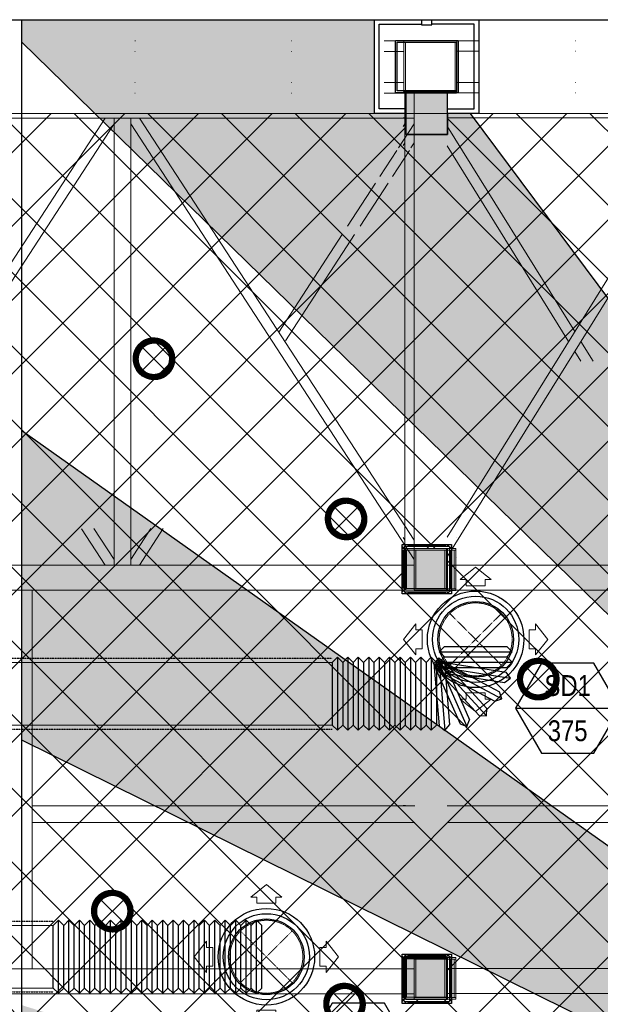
# Model space of a CAD drawing. Header units: millimetres. Extents: x -1435 to 74790, y -2508 to 13830.
# Tile 29 of 95: x 4037 to 6823, y 9108 to 13830. Entities that reach past the tile are written whole.
import ezdxf
from ezdxf.enums import TextEntityAlignment as Align

# ---------------------------------------------------------------- set-up
doc = ezdxf.new("R2010")
doc.units = ezdxf.units.MM
for name, pattern in [('( Hidden )', [0.375, 0.25, -0.125]), ('DASHED', [0.75, 0.5, -0.25]), ('HIDDEN', [0.375, 0.25, -0.125])]:
    doc.linetypes.add(name, pattern=pattern)
for name, color, linetype, lineweight, true_color in [('A-CEILING-01', 7, 'Continuous', 5, 0xd56ca8), ('A-CEILING-08', 7, 'Continuous', 5, 0xd56ca8), ('ACMV-SA-DUCT', 200, 'Continuous', 20, 0xbf00ff), ('ACMV-SA-FLOW-ARROW', 200, 'Continuous', 20, 0xbf00ff), ('M-MEP-ELLG-LIGHT', 5, 'Continuous', 15, 0x0000ff), ('XR-CP-DS$0$Level 24', 9, 'Continuous', 0, 0x808080)]:
    doc.layers.add(name, color=color, linetype=linetype, lineweight=lineweight, true_color=true_color)
for name, color, linetype in [('A-CELING ELEMENT', 1, 'Continuous'), ('Column', 4, 'Continuous'), ('Legend', 7, 'Continuous')]:
    doc.layers.add(name, color=color, linetype=linetype)
for name, color, linetype, lineweight in [('A-CLMN P', 1, 'Continuous', 30), ('A-FLOORING', 1, 'Continuous', 30), ('A-GENM', 13, 'Continuous', 9), ('A-HT', 253, 'Continuous', 30), ('A-LIGHT', 1, 'Continuous', 5), ('A-Wall & Column', 2, 'Continuous', 0), ('Q-SPCQ', 91, 'Continuous', 9), ('S-BEAM', 12, 'Continuous', 9)]:
    doc.layers.add(name, color=color, linetype=linetype, lineweight=lineweight)
for name, color, linetype, true_color in [('ACMV-DUCT-THERMAL-INT-INS', 9, 'DASHED', 0x808080), ('ACMV-FLEX DUCT', 9, 'Continuous', 0x808080), ('ACMV-GRD', 30, 'Continuous', 0xff7f00), ('RCP LAYOUT', 9, 'Continuous', 0x808080)]:
    doc.layers.add(name, color=color, linetype=linetype, true_color=true_color)
doc.layers.add('Z-TB-NONPLOT', color=9, linetype='Continuous', plot=False)
doc.styles.add('Arial Narrow', font='ARIALN.TTF')
pattern_1 = [(45, (0, 0), (19.8873782, 72.9203868), [93.75, -18.75, 0, -18.75])]

# ---------------------------------------------------------------- blocks, each defined once
blk = doc.blocks.new('A$Cce852dd5')
at = {"layer": 'A-Wall & Column', "color": 8, "lineweight": 0, "true_color": 0x808080}
for p, q in [((-18, 9), (-18, 0)), ((-9, 18), (0, 18)), ((9, 18), (191, 18)), ((9, 15), (191, 15)), ((9, 12), (191, 12)), ((200, 18), (209, 18)), ((218, 9), (218, 0)), ((-18, -9), (-18, -191)), ((-15, -9), (-15, -191)), ((-12, -9), (-12, -191)), ((212, -9), (212, -191)), ((215, -9), (215, -191)), ((218, -9), (218, -191)), ((-18, -209), (-18, -200)), ((-9, -218), (0, -218)), ((9, -212), (191, -212)), ((9, -215), (191, -215)), ((9, -218), (191, -218)), ((209, -218), (200, -218)), ((218, -200), (218, -209))]:
    blk.add_line(p, q, dxfattribs=at)
for points in [[(0, 9), (-9, 18), (-18, 18), (-18, 9), (-9, 0)], [(-9, 0), (-18, 0), (-18, -9), (-9, -9)], [(9, 9), (9, 18), (0, 18), (0, 9)], [(200, 9), (200, 18), (191, 18), (191, 9)], [(209, 0), (218, 9), (218, 18), (209, 18), (200, 9)], [(209, -9), (218, -9), (218, 0), (209, 0)], [(-9, -191), (-18, -191), (-18, -200), (-9, -200)], [(-9, -200), (-18, -209), (-18, -218), (-9, -218), (0, -209)], [(0, -209), (0, -218), (9, -218), (9, -209)], [(191, -209), (191, -218), (200, -218), (200, -209)], [(200, -209), (209, -218), (218, -218), (218, -209), (209, -200)], [(209, -200), (218, -200), (218, -191), (209, -191)]]:
    blk.add_lwpolyline(points, dxfattribs=at)
blk.add_lwpolyline([(-9, -209), (209, -209), (209, 9), (-9, 9)], close=True, dxfattribs=at)
blk = doc.blocks.new('A$C81f607aa')
at = {"layer": 'A-HT', "true_color": 0x808080}
h = blk.add_hatch(color=8, dxfattribs=at)
h.dxf.hatch_style = 1
h.paths.add_polyline_path([(-9110, 13280), (-9110, 13480), (-9310, 13480), (-9310, 13280)])
at = {"layer": 'A-Wall & Column', "true_color": 0x808080}
h = blk.add_hatch(color=8, dxfattribs=at)
h.dxf.hatch_style = 1
h.paths.add_polyline_path([(-9109.9, 11294.2), (-9309.9, 11294.2), (-9309.9, 11094.2), (-9109.9, 11094.2)])
h = blk.add_hatch(color=8, dxfattribs=at)
h.dxf.hatch_style = 1
h.paths.add_polyline_path([(-9110, 9330), (-9310, 9330), (-9310, 9130), (-9110, 9130)])
at = {"layer": 'A-CLMN P', "color": 8, "lineweight": 25, "true_color": 0x808080}
for points in [[(-9310, 13380), (-9460, 13380), (-9460, 13830), (-9235, 13830), (-9235, 13805), (-9185, 13805), (-9185, 13830), (-8960, 13830), (-8960, 13380), (-9110, 13380)], [(-9310, 13402), (-9438, 13402), (-9438, 13808), (-9237, 13808)], [(-9110, 13402), (-8982, 13402), (-8982, 13808), (-9183, 13808)]]:
    blk.add_lwpolyline(points, dxfattribs=at)
for points in [[(-9360, 13730), (-9060, 13730), (-9060, 13480), (-9360, 13480)], [(-9352, 13722), (-9068, 13722), (-9068, 13488), (-9352, 13488)]]:
    blk.add_lwpolyline(points, close=True, dxfattribs=at)
at = {"layer": 'A-Wall & Column', "color": 8, "lineweight": -3, "true_color": 0x808080}
blk.add_lwpolyline([(-14850, 13830), (2000, 13830)], dxfattribs=at)
at = {"layer": 'A-Wall & Column', "color": 8, "true_color": 0x808080}
for points in [[(-9310, 13280), (-9110, 13280), (-9110, 13480), (-9310, 13480)], [(-9310, 9330), (-9110, 9330), (-9110, 9130), (-9310, 9130)], [(-9310, 9130), (-9110, 9130), (-9110, 9330), (-9310, 9330)]]:
    blk.add_lwpolyline(points, close=True, dxfattribs=at)
at = {"layer": 'A-Wall & Column', "color": 8, "lineweight": 0, "true_color": 0x808080}
blk.add_lwpolyline([(-9309.9, 11294.2), (-9109.9, 11294.2), (-9109.9, 11094.2), (-9309.9, 11094.2)], close=True, dxfattribs=at)
at = {"layer": 'Column', "color": 8, "lineweight": -3, "true_color": 0x808080}
blk.add_lwpolyline([(-9310, 13280), (-9110, 13280), (-9110, 13480), (-9310, 13480)], close=True, dxfattribs=at)
at = {"layer": 'Z-TB-NONPLOT', "color": 8, "lineweight": -3, "true_color": 0x808080}
for points in [[(-9328, 11312.2), (-9092, 11312.2), (-9092, 11076.2), (-9328, 11076.2)], [(-9328, 9348), (-9092, 9348), (-9092, 9112), (-9328, 9112)]]:
    blk.add_lwpolyline(points, close=True, dxfattribs=at)
at = {"color": 8, "lineweight": -3, "true_color": 0x808080}
for p in [(-9309.9, 11294.2), (-9310, 9330)]:
    blk.add_blockref('A$Cce852dd5', p, dxfattribs=at)
blk = doc.blocks.new('XR-CP-DS$0$ceiling element 01')
at = {"layer": 'A-CELING ELEMENT', "lineweight": 5, "true_color": 0x808080, "transparency": 33554687}
h = blk.add_hatch(dxfattribs=at)
h.set_pattern_fill('ANSI36', color=8, scale=300)
h.set_pattern_definition(pattern_1)
h.paths.add_polyline_path([(-425629.8, -157750.9, -0.039119), (-425655.9, -157707.5), (-427128.8, -158480.5, 0.039269), (-426963.6, -158744.9)])
h.paths.add_polyline_path([(-427216.5, -158526.6, -0.039231), (-427344.4, -158225.6), (-431924, -159775.1), (-429595.3, -159775.1)])
h.paths.add_polyline_path([(-427146.3, -156679.9, 0.039168), (-427262.3, -156968.3), (-425674.3, -157463.1, -0.03857), (-425655.4, -157416.9)])
h.paths.add_polyline_path([(-425704.2, -155604.7, 0.039168), (-426005.5, -155681.4), (-425472.4, -157256.8, -0.03857), (-425424.2, -157244.1)])
edge = h.paths.add_edge_path()
edge.add_line((-430171.7, -151115.1), (-430279.8, -151115.1))
edge.add_line((-430279.8, -151115.1), (-430279.8, -151215.1))
edge.add_line((-430279.8, -151215.1), (-430479.8, -151215.1))
edge.add_line((-430479.8, -151215.1), (-430479.8, -151115.1))
edge.add_line((-430479.8, -151115.1), (-430629.8, -151115.1))
edge.add_line((-430629.8, -151115.1), (-430629.8, -150665.1))
edge.add_line((-430629.8, -150665.1), (-432321.8, -150665.1))
edge.add_line((-432321.8, -150665.1), (-432321.8, -150772.9))
edge.add_line((-432321.8, -150772.9), (-426859.3, -156104.6))
edge.add_arc((-425365.2, -157562.3), 2087.3, 126.7377, 135.7079, ccw=False)
edge.add_line((-426613.8, -155889.5), (-430171.7, -151115.1))
edge = h.paths.add_edge_path()
edge.add_line((-424199.8, -150665.1), (-424199.8, -151115.1))
edge.add_line((-424199.8, -151115.1), (-424349.8, -151115.1))
edge.add_line((-424349.8, -151115.1), (-424349.8, -151215.1))
edge.add_line((-424349.8, -151215.1), (-424444.6, -151215.1))
edge.add_line((-424444.6, -151215.1), (-425069.6, -155496))
edge.add_arc((-425365.2, -157562.3), 2087.3, 72.8718, 81.8578, ccw=False)
edge.add_line((-424750.5, -155567.5), (-423223, -150665.1))
edge.add_line((-423223, -150665.1), (-424199.8, -150665.1))
h.paths.add_polyline_path([(-424567.7, -153182.9), (-424331.7, -153182.9), (-424331.7, -153418.9), (-424567.7, -153418.9)], flags=16)
h = blk.add_hatch(dxfattribs=at)
h.set_pattern_fill('ANSI36', color=8, scale=300)
h.set_pattern_definition(pattern_1)
h.paths.add_polyline_path([(-426846.1, -159033.2, -0.036239), (-427043, -158804), (-428346.2, -159775.1), (-427588, -159775.1)])
h.paths.add_polyline_path([(-427423.6, -157908.4, -0.039197), (-427452.5, -157582.9), (-432321.8, -157641.9), (-432321.8, -158745.1)])
h.paths.add_polyline_path([(-425674.9, -157660.7, -0.038923), (-425686.3, -157611.6), (-427325.9, -157891.7, 0.039228), (-427250.5, -158193.8)])
h.paths.add_polyline_path([(-425560.1, -157303.4, -0.038492), (-425518.1, -157276.7), (-426291, -155804.1, 0.039154), (-426553.9, -155969.8)])
h.paths.add_polyline_path([(-426337.7, -155715.3, -0.039172), (-426037.7, -155586.2), (-427702.8, -150665.1), (-428988.4, -150665.1)])
h = blk.add_hatch(dxfattribs=at)
h.set_pattern_fill('ANSI36', color=8, scale=200)
h.set_pattern_definition([(45, (0, 0), (13.2582521, 48.6135912), [62.5, -12.5, 0, -12.5])])
h.paths.add_polyline_path([(-427235.6, -156635.7, -0.03916), (-427068.3, -156355.4), (-432321.8, -152634.9), (-432321.8, -154121.3)])
h.paths.add_polyline_path([(-425454.1, -150665.1), (-426550.3, -150665.1), (-425721.8, -155505.6, -0.039276), (-425395.8, -155475.2)])
h.paths.add_polyline_path([(-425690.1, -157561.6, -0.038719), (-425686, -157511.7), (-427331.8, -157271.4, 0.039193), (-427353.2, -157581.7)], flags=17)
h.paths.add_polyline_path([(-425084.2, -155595.8, 0.039193), (-425394.6, -155575.9), (-425374.5, -157239, -0.038719), (-425324.5, -157241.6)], flags=17)
h.paths.add_polyline_path([(-423965.7, -156152.8, 0.996512), (-426776.1, -158963.3), (-425599.9, -157787, -0.900286), (-425184.4, -157294.8), (-424476.2, -156294.7), (-424567.8, -156294.7), (-424567.8, -156058.7), (-424331.8, -156058.7), (-424331.8, -156294.7), (-424476.2, -156294.7), (-425184.4, -157294.8, -0.042192), (-425142, -157329.1)])
h = blk.add_hatch(dxfattribs=at)
h.set_pattern_fill('ANSI36', color=8, scale=300)
h.set_pattern_definition(pattern_1)
h.paths.add_polyline_path([(-432321.8, -155391.8), (-432321.8, -156542.9), (-427430.1, -157257, -0.039171), (-427357.2, -156938.7)])
h.paths.add_polyline_path([(-426787.8, -156174.5, 0.039154), (-426986.9, -156413.1), (-425629.6, -157374.3, -0.038492), (-425597.6, -157336.2)])
h.paths.add_polyline_path([(-424491.1, -155778.6, 0.039227), (-424780.5, -155663.9), (-425275.3, -157251.9, -0.038923), (-425228.3, -157269.8)])
h.paths.add_polyline_path([(-423119.8, -154379.5), (-423119.8, -153004.8), (-424446.3, -155688.1, -0.039269), (-424164.6, -155854.8)])
h.paths.add_polyline_path([(-430497.8, -156058.7), (-430497.8, -156294.7), (-430261.8, -156294.7), (-430261.8, -156058.7)], flags=0)
h.paths.add_polyline_path([(-430497.8, -156058.7), (-430261.8, -156058.7), (-430261.8, -156294.7), (-430497.8, -156294.7)], flags=16)
at = {"layer": 'A-CELING ELEMENT', "color": 8, "linetype": '( Hidden )', "lineweight": -3, "ltscale": 10, "true_color": 0x808080}
blk.add_lwpolyline([(-427588, -159775.1), (-432321.8, -159775.1), (-432321.8, -150665.1), (-423119.8, -150665.1), (-423119.8, -155306.9), (-427588, -159775.1)], dxfattribs=at)
at = {"layer": 'A-CELING ELEMENT', "color": 8, "lineweight": -3, "true_color": 0x808080}
for points in [[(-426859.3, -156104.6), (-432321.8, -150772.9)], [(-430171.7, -151115.1), (-426613.8, -155889.5)], [(-432321.8, -152634.9), (-427068.3, -156355.4)], [(-427235.6, -156635.7), (-432321.8, -154121.3)]]:
    blk.add_lwpolyline(points, dxfattribs=at)
at = {"layer": 'A-FLOORING', "color": 8, "lineweight": -3, "true_color": 0x808080}
blk.add_lwpolyline([(-430629.8, -150665.1), (-430129.8, -150665.1), (-430129.8, -151115.1), (-430279.8, -151115.1), (-430279.8, -151215.1), (-430479.8, -151215.1), (-430479.8, -151115.1), (-430629.8, -151115.1), (-430629.8, -150665.1)], dxfattribs=at)
blk = doc.blocks.new('*U133')
at = {"lineweight": 0}
h = blk.add_hatch(dxfattribs=at)
h.set_pattern_fill('ANSI31', color=0)
h.set_pattern_definition([(45, (0, 0), (-0.08838835, 0.08838835), [])])
h.paths.add_polyline_path([(-70.7, 70.7), (-53, 53, -0.414214), (53, 53), (70.7, 70.7, 0.414214)])
h.paths.add_polyline_path([(75, 0, -0.198912), (53, -53), (70.7, -70.7, 0.198912), (100, 0, 0.198912), (70.7, 70.7), (53, 53, -0.198912)])
h.paths.add_polyline_path([(-53, -53), (-70.7, -70.7, 0.414214), (70.7, -70.7), (53, -53, -0.414214)])
h.paths.add_polyline_path([(-75, 0, -0.198912), (-53, 53), (-70.7, 70.7, 0.198912), (-100, 0, 0.198912), (-70.7, -70.7), (-53, -53, -0.198912)])
at = {"color": 0}
for p, q in [((-53, 53), (53, -53)), ((-53, -53), (53, 53))]:
    blk.add_line(p, q, dxfattribs=at)
at = {"color": 0, "lineweight": 0}
for radius in [100, 75]:
    blk.add_circle((0, 0), radius, dxfattribs=at)
blk = doc.blocks.new('A$C98a85b24')
at = {"layer": 'M-MEP-ELLG-LIGHT', "color": 8, "true_color": 0x808080}
for p in [(491.2, 12203.7), (1413, 11435.5), (2334.9, 10667.2), (291.4, 9554.4), (1405.5, 9108.6)]:
    blk.add_blockref('*U133', p, dxfattribs=at)
blk = doc.blocks.new('A$C256bf26b')
at = {"layer": 'A-CEILING-01', "true_color": 0x808080}
h = blk.add_hatch(dxfattribs=at)
h.set_pattern_fill('ANSI37', color=8, scale=2000)
h.set_pattern_definition([(45, (0, 0), (-176.7767, 176.7767), []), (135, (0, 0), (-176.7767, -176.7767), [])])
edge = h.paths.add_edge_path()
edge.add_line((17350, 13380), (12020, 13380))
edge.add_line((12020, 13380), (12020, 13280))
edge.add_line((12020, 13280), (11820, 13280))
edge.add_line((11820, 13280), (11820, 13380))
edge.add_line((11820, 13380), (6090, 13380))
edge.add_line((6090, 13380), (6090, 13280))
edge.add_line((6090, 13280), (5890, 13280))
edge.add_line((5890, 13280), (5890, 13380))
edge.add_line((5890, 13380), (350, 13380))
edge.add_line((350, 13380), (200, 13380))
edge.add_line((200, 13380), (200, 4520))
edge.add_line((200, 4520), (650, 4520))
edge.add_line((650, 4520), (650, 4220))
edge.add_line((650, 4220), (200, 4220))
edge.add_line((200, 4220), (200, 3270))
edge.add_line((200, 3270), (3945, 3270))
edge.add_line((3945, 3270), (3945, 3920))
edge.add_line((3945, 3920), (6135, 3920))
edge.add_line((6135, 3920), (6135, 3270))
edge.add_line((6135, 3270), (9805, 3270))
edge.add_line((9805, 3270), (9805, 3070))
edge.add_line((9805, 3070), (10125.7, 3070))
edge.add_line((10125.7, 3070), (10125.7, 3423))
edge.add_line((10125.7, 3423), (11242.1, 4539.4))
edge.add_line((11242.1, 4539.4), (10770.1, 5011.3))
edge.add_line((10770.1, 5011.3), (11904.4, 6145.6))
edge.add_line((11904.4, 6145.6), (14298.8, 8540))
edge.add_line((14298.8, 8540), (14450, 8540))
edge.add_line((14450, 8540), (14450, 9620))
edge.add_line((14450, 9620), (14450, 12330))
edge.add_arc((15200, 12330), 750, 90, 180, ccw=False)
edge.add_line((15200, 13080), (17350, 13080))
edge.add_line((17350, 13080), (17350, 13380))
h.paths.add_polyline_path([(5890.1, 11294.2), (6090.1, 11294.2), (6090.1, 11094.2), (5890.1, 11094.2)], flags=16)
h.paths.add_polyline_path([(5890.1, 9330), (6090.1, 9330), (6090.1, 9130), (5890.1, 9130)], flags=16)
h.paths.add_polyline_path([(5890, 8418.4), (6090, 8418.4), (6090, 8218.4), (5890, 8218.4)], flags=16)
h.paths.add_polyline_path([(5890, 6030), (6090, 6030), (6090, 5830), (5890, 5830)], flags=16)
h.paths.add_polyline_path([(11820, 8418.4), (12020, 8418.4), (12020, 8218.4), (11820, 8218.4)], flags=16)
h.paths.add_polyline_path([(11820, 9330), (12020, 9330), (12020, 9130), (11820, 9130)], flags=16)
h.paths.add_polyline_path([(11820.1, 11294.2), (12020.1, 11294.2), (12020.1, 11094.2), (11820.1, 11094.2)], flags=16)
at = {"layer": 'A-CEILING-01', "color": 8, "true_color": 0x808080}
blk.add_lwpolyline([(11820, 13380), (6090, 13380), (6090, 13280), (5890, 13280), (5890, 13380), (350, 13380), (200, 13380), (200, 4520), (650, 4520), (650, 4220), (200, 4220), (200, 3270), (3945, 3270), (3945, 3920), (6135, 3920), (6135, 3270), (9805, 3270), (9805, 3070), (10125.7, 3070)], dxfattribs=at)
for points in [[(5890.1, 11294.2), (6090.1, 11294.2), (6090.1, 11094.2), (5890.1, 11094.2)], [(5890.1, 11294.2), (6090.1, 11294.2), (6090.1, 11094.2), (5890.1, 11094.2)], [(5890.1, 9330), (6090.1, 9330), (6090.1, 9130), (5890.1, 9130)], [(5890.1, 9330), (6090.1, 9330), (6090.1, 9130), (5890.1, 9130)]]:
    blk.add_lwpolyline(points, close=True, dxfattribs=at)
at = {"layer": 'XR-CP-DS$0$Level 24', "color": 8, "linetype": 'Continuous', "lineweight": 0, "true_color": 0x808080}
blk.add_line((350, 13380), (17200, 13380), dxfattribs=at)
at = {"color": 8, "true_color": 0x808080}
blk.add_blockref('A$C81f607aa', (15200, 0), dxfattribs=at)
at = {"layer": 'A-CEILING-08', "color": 8, "lineweight": 0, "true_color": 0x808080}
blk.add_blockref('XR-CP-DS$0$ceiling element 01', (436369.8, 164495.1), dxfattribs=at)
at = {"layer": 'A-LIGHT', "color": 8, "true_color": 0x808080}
blk.add_blockref('A$C98a85b24', (4190, 0), dxfattribs=at)
blk = doc.blocks.new('SA-RCD-350')
at = {"layer": 'ACMV-GRD'}
for radius in [231.5, 206.5, 181.5]:
    blk.add_circle((0, 0), radius, dxfattribs=at)
at = {"layer": 'ACMV-SA-DUCT', "linetype": 'HIDDEN'}
for p, q in [((-123.7, 123.7), (123.7, -123.7)), ((123.7, 123.7), (-123.7, -123.7))]:
    blk.add_line(p, q, dxfattribs=at)
blk.add_circle((0, 0), 175, dxfattribs=at)
at = {"layer": 'ACMV-SA-FLOW-ARROW'}
for points in [[(0, 346.5), (-75, 286.5), (-45, 286.5), (-45, 256.5), (45, 256.5), (45, 286.5), (75, 286.5), (0, 346.5)], [(-346.5, 0), (-286.5, 75), (-286.5, 45), (-256.5, 45), (-256.5, -45), (-286.5, -45), (-286.5, -75), (-346.5, 0)], [(346.5, 0), (286.5, 75), (286.5, 45), (256.5, 45), (256.5, -45), (286.5, -45), (286.5, -75), (346.5, 0)], [(0, -346.5), (-75, -286.5), (-45, -286.5), (-45, -256.5), (45, -256.5), (45, -286.5), (75, -286.5), (0, -346.5)]]:
    blk.add_lwpolyline(points, dxfattribs=at)
blk = doc.blocks.new('DIAL-LT-NDE-ZZ-M3-S-201_rvt-6-RCP-Store 05 at Node L5 Level')
at = {"layer": 'A-GENM', "color": 7}
for p, q in [((-516948.3, 155763.7), (-516917.1, 155763.7)), ((-516917.1, 155763.7), (-516917.1, 155753.1)), ((-516837.1, 155753), (-516837.1, 155763.7)), ((-516837.1, 155763.7), (-516805.8, 155763.7)), ((-515477.3, 153722), (-515477.3, 153719.9)), ((-516958.8, 153618.9), (-516959.1, 153618.9))]:
    blk.add_line(p, q, dxfattribs=at)
at = {"layer": 'A-GENM', "color": 7, "flags": 128}
for points in [[(-516959.1, 155763.7), (-516958.8, 155763.7), (-516958, 155763.7), (-516956.7, 155763.7), (-516955, 155763.7), (-516953, 155763.7), (-516950.7, 155763.7), (-516948.3, 155763.7)], [(-516917.1, 155753.1), (-516917.1, 155749.8), (-516917.1, 155746.7), (-516917.1, 155743.9), (-516917.1, 155741.4), (-516917.1, 155739.3), (-516917.1, 155737.8), (-516917.1, 155736.9), (-516917.1, 155736.6)], [(-516837.1, 155736.5), (-516837.1, 155736.8), (-516837.1, 155737.7), (-516837.1, 155739.3), (-516837.1, 155741.3), (-516837.1, 155743.8), (-516837.1, 155746.7), (-516837.1, 155749.8), (-516837.1, 155753)], [(-516805.8, 155763.7), (-516803.5, 155763.7), (-516801.2, 155763.7), (-516799.1, 155763.7), (-516797.4, 155763.7), (-516796.2, 155763.7), (-516795.4, 155763.7), (-516795.1, 155763.7)], [(-515477.3, 153738.5), (-515477.3, 153738.2), (-515477.3, 153737.3), (-515477.3, 153735.8), (-515477.3, 153733.7), (-515477.3, 153731.2), (-515477.3, 153728.3), (-515477.3, 153725.2), (-515477.3, 153722)]]:
    blk.add_lwpolyline(points, dxfattribs=at)
at = {"layer": 'A-GENM', "color": 7}
blk.add_ellipse((-515477.1, 155775.6), major_axis=(0, 12), ratio=0.000289, start_param=3.141593, end_param=4.487989, dxfattribs=at)
at = {"layer": 'Q-SPCQ', "color": 7}
for p, q in [((-516817, 156133.7), (-516815, 156133.7)), ((-516817, 156133.7), (-516815, 156133.7)), ((-516067, 156133.6), (-516065, 156133.6)), ((-516067, 156133.6), (-516065, 156133.6)), ((-515621.9, 156133.6), (-515527.1, 156133.6)), ((-515621.9, 156133.6), (-515527.1, 156133.6)), ((-515527.1, 156125.6), (-515527.1, 155891.6)), ((-515527.1, 156125.6), (-515519.1, 156125.6)), ((-515273.8, 156133.6), (-515527, 156133.6)), ((-515527, 156125.6), (-515527, 156133.6)), ((-515527, 156125.6), (-515273.8, 156125.6)), ((-515519.1, 155891.6), (-515519.1, 156125.6)), ((-516815.1, 156083.7), (-516817.1, 156083.7)), ((-516815.1, 156083.7), (-516817.1, 156083.7)), ((-516065.1, 156083.6), (-516067.1, 156083.6)), ((-516065.1, 156083.6), (-516067.1, 156083.6)), ((-515527.1, 156083.6), (-515621.9, 156083.6)), ((-515527.1, 156083.6), (-515621.9, 156083.6)), ((-516817.1, 155933.7), (-516815.1, 155933.7)), ((-516817.1, 155933.7), (-516815.1, 155933.7)), ((-516067.1, 155933.6), (-516065.1, 155933.6)), ((-516067.1, 155933.6), (-516065.1, 155933.6)), ((-515621.9, 155933.6), (-515527.1, 155933.6)), ((-515621.9, 155933.6), (-515527.1, 155933.6)), ((-515519.1, 155891.6), (-515527.1, 155891.6)), ((-515273.8, 155891.6), (-515527.1, 155891.6)), ((-515527.1, 155883.6), (-515527.1, 155891.6)), ((-516815.1, 155883.7), (-516817.1, 155883.7)), ((-516815.1, 155883.7), (-516817.1, 155883.7)), ((-516065.1, 155883.6), (-516067.1, 155883.6)), ((-516065.1, 155883.6), (-516067.1, 155883.6)), ((-515527.1, 155883.6), (-515621.9, 155883.6)), ((-515527.1, 155883.6), (-515621.9, 155883.6)), ((-515527.1, 155883.6), (-515273.8, 155883.6)), ((-515477, 155785.6), (-515477, 155883.6)), ((-515477, 155785.6), (-515477, 155883.6)), ((-515277, 155883.6), (-515277, 155882.8)), ((-515277, 155883.6), (-515277, 155882.8)), ((-516948.3, 155763.7), (-518346.3, 155763.8)), ((-516948.3, 155763.7), (-518346.3, 155763.8)), ((-518337.2, 153646.8), (-516959.1, 155763.7)), ((-518337.2, 153646.8), (-516959.1, 155763.7)), ((-516948.3, 155763.7), (-516917.1, 155763.7)), ((-516907.5, 155763.7), (-516948.3, 155763.7)), ((-516907.5, 155763.7), (-516948.3, 155763.7)), ((-516917.2, 153618.9), (-516917.1, 155753.1)), ((-516917.2, 153618.9), (-516917.1, 155753.1)), ((-516917.1, 155753.1), (-516917.1, 155763.7)), ((-516907.5, 155763.7), (-516917.1, 155763.7)), ((-516917.1, 155763.7), (-516917.1, 155753.1)), ((-516917.1, 155753.1), (-516917.1, 155763.7)), ((-516907.5, 155763.7), (-516917.1, 155763.7)), ((-516846.7, 155763.7), (-516907.5, 155763.7)), ((-516846.7, 155763.7), (-516907.5, 155763.7)), ((-516846.7, 155763.7), (-516907.5, 155763.7)), ((-516846.7, 155763.7), (-516907.5, 155763.7)), ((-516837.1, 155763.7), (-516846.7, 155763.7)), ((-515477.1, 155763.6), (-516846.7, 155763.7)), ((-516837.1, 155763.7), (-516846.7, 155763.7)), ((-515477.1, 155763.6), (-516846.7, 155763.7)), ((-516837.1, 155753), (-516837.2, 153618.9)), ((-516837.1, 155753), (-516837.2, 153618.9)), ((-516837.1, 155763.7), (-516837.1, 155753)), ((-516837.1, 155753), (-516837.1, 155763.7)), ((-516837.1, 155763.7), (-516805.8, 155763.7)), ((-516837.1, 155763.7), (-516837.1, 155753)), ((-516795.1, 155763.7), (-515477.3, 153738.5)), ((-516795.1, 155763.7), (-515477.3, 153738.5)), ((-515477.2, 153698.8), (-515477, 155783.6)), ((-515477.2, 153698.8), (-515477, 155783.6)), ((-516917.1, 155736.6), (-518295.7, 153619)), ((-516917.1, 155736.6), (-518295.7, 153619)), ((-515477.2, 153646.8), (-516837.1, 155736.5)), ((-515477.2, 153646.8), (-516837.1, 155736.5)), ((-515552.2, 155620.5), (-515477.1, 155735.9)), ((-515641.6, 155483.1), (-515560, 155608.5)), ((-515500.4, 155608.4), (-515582, 155483.1)), ((-515477.1, 155644.3), (-515492.6, 155620.4)), ((-515796.6, 155245), (-515662.5, 155451.1)), ((-515602.8, 155451.1), (-515737, 155245)), ((-516127.2, 154737.2), (-515822.7, 155205)), ((-515763, 155205), (-516094.9, 154695.1)), ((-516959.1, 153618.9), (-517073.2, 153794.3)), ((-517013.6, 153794.4), (-516917.2, 153646.3)), ((-516837.2, 153646.5), (-516740.8, 153794.6)), ((-516681.1, 153794.6), (-516795.5, 153618.9)), ((-515477.3, 153722), (-515477.3, 153719.9)), ((-515274, 153752.9), (-515273.8, 153753.2)), ((-515274, 153752.9), (-515273.8, 153753.2)), ((-515474, 153698.8), (-515477.2, 153698.8)), ((-515474, 153698.8), (-515477.2, 153698.8)), ((-515277.2, 153698.6), (-515477.2, 153698.6)), ((-515477.2, 153690.6), (-515477.2, 153698.6)), ((-515477.2, 153690.6), (-515477.2, 153506.6)), ((-515477.2, 153690.6), (-515469.2, 153690.6)), ((-515477.2, 153690.6), (-515277.2, 153690.6)), ((-515469.2, 153506.6), (-515469.2, 153690.6)), ((-515285.2, 153690.6), (-515285.2, 153506.6)), ((-515285.2, 153690.6), (-515277.2, 153690.6)), ((-515277.2, 153690.6), (-515277.2, 153698.6)), ((-515277.2, 153506.6), (-515277.2, 153690.6)), ((-516917.2, 153618.9), (-516907.6, 153618.9)), ((-516917.2, 153618.9), (-516907.6, 153618.9)), ((-516907.6, 153618.9), (-516846.8, 153618.9)), ((-516907.6, 153618.9), (-516846.8, 153618.9)), ((-516846.8, 153618.9), (-516837.2, 153618.9)), ((-516846.8, 153618.9), (-516837.2, 153618.9)), ((-515273.8, 153658.4), (-515274, 153658)), ((-515273.8, 153658.4), (-515274, 153658)), ((-516846.8, 153498.9), (-516907.6, 153498.9)), ((-516846.8, 153498.9), (-516907.6, 153498.9)), ((-515469.2, 153506.6), (-515477.2, 153506.6)), ((-515277.2, 153506.6), (-515477.2, 153506.6)), ((-515477.2, 153498.6), (-515477.2, 153506.6)), ((-515477.2, 153498.6), (-515277.2, 153498.6)), ((-515277.2, 153506.6), (-515285.2, 153506.6)), ((-515277.2, 153498.6), (-515277.2, 153506.6)), ((-515277.3, 151738), (-515477.3, 151738)), ((-515477.3, 151730), (-515477.3, 151738)), ((-515477.3, 151730), (-515477.3, 151546)), ((-515477.3, 151730), (-515469.3, 151730)), ((-515477.3, 151730), (-515277.3, 151730)), ((-515469.3, 151546), (-515469.3, 151730)), ((-515285.3, 151730), (-515285.3, 151546)), ((-515285.3, 151730), (-515277.3, 151730)), ((-515277.3, 151730), (-515277.3, 151738)), ((-515277.3, 151546), (-515277.3, 151730)), ((-515277.4, 151546), (-515477.4, 151546)), ((-515477.4, 151538), (-515477.4, 151546)), ((-515469.3, 151546), (-515477.3, 151546)), ((-515277.3, 151546), (-515285.3, 151546)), ((-515277.4, 151538), (-515277.4, 151546)), ((-515477.4, 151538), (-515277.4, 151538))]:
    blk.add_line(p, q, dxfattribs=at)
at = {"layer": 'Q-SPCQ', "color": 7, "flags": 128}
for points in [[(-516959.1, 155763.7), (-516958.8, 155763.7), (-516958, 155763.7), (-516956.7, 155763.7), (-516955, 155763.7), (-516953, 155763.7), (-516950.7, 155763.7), (-516948.3, 155763.7)], [(-516917.1, 155753.1), (-516917.1, 155749.8), (-516917.1, 155746.7), (-516917.1, 155743.9), (-516917.1, 155741.4), (-516917.1, 155739.3), (-516917.1, 155737.8), (-516917.1, 155736.9), (-516917.1, 155736.6)], [(-516837.1, 155736.5), (-516837.1, 155736.8), (-516837.1, 155737.7), (-516837.1, 155739.3), (-516837.1, 155741.3), (-516837.1, 155743.8), (-516837.1, 155746.7), (-516837.1, 155749.8), (-516837.1, 155753)], [(-516805.8, 155763.7), (-516803.5, 155763.7), (-516801.2, 155763.7), (-516799.1, 155763.7), (-516797.4, 155763.7), (-516796.2, 155763.7), (-516795.4, 155763.7), (-516795.1, 155763.7)], [(-515477.3, 153738.5), (-515477.3, 153738.2), (-515477.3, 153737.3), (-515477.3, 153735.8), (-515477.3, 153733.7), (-515477.3, 153731.2), (-515477.3, 153728.3), (-515477.3, 153725.2), (-515477.3, 153722)]]:
    blk.add_lwpolyline(points, dxfattribs=at)
at = {"layer": 'Q-SPCQ', "color": 7}
blk.add_ellipse((-515477.1, 155775.6), major_axis=(0, 12), ratio=0.000289, start_param=3.141593, end_param=4.487989, dxfattribs=at)
at = {"layer": 'S-BEAM', "color": 7}
for p, q in [((-518306.4, 153619), (-516907.6, 153618.9)), ((-518306.4, 153619), (-516907.6, 153618.9)), ((-516907.6, 153618.9), (-516846.8, 153618.9)), ((-516907.6, 153618.9), (-516846.8, 153618.9)), ((-516846.8, 153618.9), (-515477.2, 153618.8)), ((-516846.8, 153618.9), (-515477.2, 153618.8)), ((-515477.2, 153498.8), (-521208.1, 153499.2)), ((-515477.2, 153498.8), (-521208.1, 153499.2)), ((-517319.9, 153498.7), (-517380.7, 153498.7)), ((-517319.9, 153498.7), (-517380.7, 153498.7)), ((-517310.3, 153498.7), (-517319.9, 153498.7)), ((-517310.3, 153498.7), (-517319.9, 153498.7)), ((-517310.3, 153498.7), (-517310.4, 151684)), ((-517310.3, 153498.7), (-517310.4, 151684)), ((-517310.3, 152465.3), (-515474.1, 152465.3)), ((-517310.3, 152465.3), (-517310.3, 152455.7)), ((-517310.3, 152465.3), (-515474.1, 152465.3)), ((-517310.3, 152465.3), (-517310.3, 152455.7)), ((-517310.3, 152455.7), (-517310.3, 152394.9)), ((-517310.3, 152455.7), (-517310.3, 152394.9)), ((-515274.1, 152465.1), (-515273.8, 152465.1)), ((-515274.1, 152465.1), (-515273.8, 152465.1)), ((-517310.3, 152394.9), (-517310.3, 152385.3)), ((-517310.3, 152394.9), (-517310.3, 152385.3)), ((-515474.1, 152385.3), (-517310.3, 152385.3)), ((-515474.1, 152385.3), (-517310.3, 152385.3)), ((-515273.8, 152385.1), (-515274.1, 152385.1)), ((-515273.8, 152385.1), (-515274.1, 152385.1)), ((-520715.1, 151684), (-515477.3, 151684)), ((-520715.1, 151684), (-515477.3, 151684)), ((-515274.2, 151683.8), (-515273.8, 151683.8)), ((-515274.2, 151683.8), (-515273.8, 151683.8)), ((-515477.3, 151564), (-520713.1, 151564)), ((-515477.3, 151564), (-520713.1, 151564)), ((-515273.8, 151563.8), (-515274.2, 151563.8)), ((-515273.8, 151563.8), (-515274.2, 151563.8))]:
    blk.add_line(p, q, dxfattribs=at)
blk = doc.blocks.new('DIAL-LT-NDE-ZZ-M3-S-201_rvt-7-RCP-Store 04 at Node L5 Level')
at = {"layer": 'A-GENM', "color": 7}
blk.add_line((-515477.3, 153722), (-515477.3, 153719.9), dxfattribs=at)
at = {"layer": 'A-GENM', "color": 7, "flags": 128}
blk.add_lwpolyline([(-515477.3, 153738.5), (-515477.3, 153738.2), (-515477.3, 153737.3), (-515477.3, 153735.8), (-515477.3, 153733.7), (-515477.3, 153731.2), (-515477.3, 153728.3), (-515477.3, 153725.2), (-515477.3, 153722)], dxfattribs=at)
at = {"layer": 'A-GENM', "color": 7}
blk.add_ellipse((-515477.1, 155775.6), major_axis=(0, 12), ratio=0.000289, start_param=3.141593, end_param=4.487989, dxfattribs=at)
at = {"layer": 'Q-SPCQ', "color": 7}
for p, q in [((-515227, 156133.6), (-515485.6, 156133.6)), ((-515485.6, 156125.6), (-515227, 156125.6)), ((-515235.1, 156125.6), (-515235.1, 155891.6)), ((-515235.1, 156125.6), (-515227.1, 156125.6)), ((-515227.1, 155891.6), (-515227.1, 156125.6)), ((-515227, 156133.6), (-515125.9, 156133.6)), ((-515227, 156133.6), (-515125.9, 156133.6)), ((-515227, 156125.6), (-515227, 156133.6)), ((-514659.1, 156133.5), (-514657.1, 156133.5)), ((-514659.1, 156133.5), (-514657.1, 156133.5)), ((-515125.9, 156083.6), (-515227.1, 156083.6)), ((-515125.9, 156083.6), (-515227.1, 156083.6)), ((-514657.1, 156083.5), (-514659.1, 156083.5)), ((-514657.1, 156083.5), (-514659.1, 156083.5)), ((-515227.1, 155933.6), (-515125.9, 155933.6)), ((-515227.1, 155933.6), (-515125.9, 155933.6)), ((-514659.1, 155933.5), (-514657.1, 155933.5)), ((-514659.1, 155933.5), (-514657.1, 155933.5)), ((-515227.1, 155891.6), (-515485.6, 155891.6)), ((-515227.1, 155891.6), (-515235.1, 155891.6)), ((-515227.1, 155883.6), (-515227.1, 155891.6)), ((-515485.6, 155883.6), (-515227.1, 155883.6)), ((-515477, 155785.6), (-515477, 155883.6)), ((-515477, 155785.6), (-515477, 155883.6)), ((-515277, 155883.6), (-515277, 155882.8)), ((-515277, 155883.6), (-515277, 155882.8)), ((-515125.9, 155883.6), (-515227.1, 155883.6)), ((-515125.9, 155883.6), (-515227.1, 155883.6)), ((-514657.1, 155883.5), (-514659.1, 155883.5)), ((-514657.1, 155883.5), (-514659.1, 155883.5)), ((-515477.1, 155763.6), (-515485.6, 155763.6)), ((-515477.1, 155763.6), (-515485.6, 155763.6)), ((-515477.2, 153698.8), (-515477, 155783.6)), ((-515477.2, 153698.8), (-515477, 155783.6)), ((-515274, 153752.9), (-514026.1, 155763.5)), ((-515274, 153752.9), (-514026.1, 155763.5)), ((-514015.6, 155763.5), (-515273.9, 155763.6)), ((-514015.6, 155763.5), (-515273.9, 155763.6)), ((-515485.6, 155722.9), (-515477.1, 155735.9)), ((-513987.1, 155731.6), (-515274, 153658)), ((-513987.1, 155731.6), (-515274, 153658)), ((-515273.9, 155724.9), (-514662.2, 154738.7)), ((-515477.1, 155644.3), (-515485.6, 155631.2)), ((-514691.6, 154691.3), (-515273.9, 155630.1)), ((-514632.7, 154691.3), (-514574, 154596.6)), ((-514632.9, 154596.6), (-514662.2, 154643.9)), ((-515485.6, 153751.3), (-515477.3, 153738.5)), ((-515485.6, 153751.3), (-515477.3, 153738.5)), ((-515477.3, 153722), (-515477.3, 153719.9)), ((-515474, 153698.8), (-515477.2, 153698.8)), ((-515474, 153698.8), (-515477.2, 153698.8)), ((-515277.2, 153698.6), (-515477.2, 153698.6)), ((-515477.2, 153690.6), (-515477.2, 153698.6)), ((-515477.2, 153690.6), (-515477.2, 153506.6)), ((-515477.2, 153690.6), (-515469.2, 153690.6)), ((-515477.2, 153690.6), (-515277.2, 153690.6)), ((-515469.2, 153506.6), (-515469.2, 153690.6)), ((-515285.2, 153690.6), (-515285.2, 153506.6)), ((-515285.2, 153690.6), (-515277.2, 153690.6)), ((-515277.2, 153690.6), (-515277.2, 153698.6)), ((-515277.2, 153506.6), (-515277.2, 153690.6)), ((-515477.2, 153646.8), (-515485.6, 153659.6)), ((-515477.2, 153646.8), (-515485.6, 153659.6)), ((-515469.2, 153506.6), (-515477.2, 153506.6)), ((-515277.2, 153506.6), (-515477.2, 153506.6)), ((-515477.2, 153498.6), (-515477.2, 153506.6)), ((-515477.2, 153498.6), (-515277.2, 153498.6)), ((-515277.2, 153506.6), (-515285.2, 153506.6)), ((-515277.2, 153498.6), (-515277.2, 153506.6)), ((-515277.3, 151738), (-515477.3, 151738)), ((-515477.3, 151730), (-515477.3, 151738)), ((-515477.3, 151730), (-515477.3, 151546)), ((-515477.3, 151730), (-515469.3, 151730)), ((-515477.3, 151730), (-515277.3, 151730)), ((-515469.3, 151546), (-515469.3, 151730)), ((-515285.3, 151730), (-515285.3, 151546)), ((-515285.3, 151730), (-515277.3, 151730)), ((-515277.3, 151730), (-515277.3, 151738)), ((-515277.3, 151546), (-515277.3, 151730)), ((-515277.4, 151546), (-515477.4, 151546)), ((-515477.4, 151538), (-515477.4, 151546)), ((-515469.3, 151546), (-515477.3, 151546)), ((-515277.3, 151546), (-515285.3, 151546)), ((-515277.4, 151538), (-515277.4, 151546)), ((-515477.4, 151538), (-515277.4, 151538))]:
    blk.add_line(p, q, dxfattribs=at)
at = {"layer": 'Q-SPCQ', "color": 7, "flags": 128}
blk.add_lwpolyline([(-515477.3, 153738.5), (-515477.3, 153738.2), (-515477.3, 153737.3), (-515477.3, 153735.8), (-515477.3, 153733.7), (-515477.3, 153731.2), (-515477.3, 153728.3), (-515477.3, 153725.2), (-515477.3, 153722)], dxfattribs=at)
at = {"layer": 'Q-SPCQ', "color": 7}
blk.add_ellipse((-515477.1, 155775.6), major_axis=(0, 12), ratio=0.000289, start_param=3.141593, end_param=4.487989, dxfattribs=at)
at = {"layer": 'S-BEAM', "color": 7}
for p, q in [((-515485.6, 153618.8), (-515477.2, 153618.8)), ((-515485.6, 153618.8), (-515477.2, 153618.8)), ((-515274, 153618.8), (-512518.3, 153618.6)), ((-515274, 153618.8), (-512518.3, 153618.6)), ((-515477.2, 153498.8), (-515485.6, 153498.8)), ((-515477.2, 153498.8), (-515485.6, 153498.8)), ((-509547.2, 153498.4), (-515274.1, 153498.8)), ((-509547.2, 153498.4), (-515274.1, 153498.8)), ((-515485.6, 152465.3), (-515474.1, 152465.3)), ((-515485.6, 152465.3), (-515474.1, 152465.3)), ((-515274.1, 152465.1), (-513435.3, 152465)), ((-515274.1, 152465.1), (-513435.3, 152465)), ((-515474.1, 152385.3), (-515485.6, 152385.3)), ((-515474.1, 152385.3), (-515485.6, 152385.3)), ((-513435.3, 152385), (-515274.1, 152385.1)), ((-513435.3, 152385), (-515274.1, 152385.1)), ((-515485.6, 151684), (-515477.3, 151684)), ((-515485.6, 151684), (-515477.3, 151684)), ((-515274.2, 151683.8), (-509547.3, 151683.6)), ((-515274.2, 151683.8), (-509547.3, 151683.6)), ((-515477.3, 151564), (-515485.6, 151564)), ((-515477.3, 151564), (-515485.6, 151564)), ((-509547.3, 151563.6), (-515274.2, 151563.8)), ((-509547.3, 151563.6), (-515274.2, 151563.8))]:
    blk.add_line(p, q, dxfattribs=at)
blk = doc.blocks.new('A$Cbdc54e46')
at = {"color": 100, "lineweight": 5}
blk.add_blockref('DIAL-LT-NDE-ZZ-M3-S-201_rvt-6-RCP-Store 05 at Node L5 Level', (503706.9, -156235.5), dxfattribs=at)
at = {"color": 180, "lineweight": 5}
blk.add_blockref('DIAL-LT-NDE-ZZ-M3-S-201_rvt-7-RCP-Store 04 at Node L5 Level', (503662, -156234.9), dxfattribs=at)
blk = doc.blocks.new('A$Cf662d679')
blk.add_blockref('A$Cbdc54e46', (0, 0))
blk = doc.blocks.new('AIR Terminal Tag')
at = {"layer": 'Legend'}
blk.add_line((-250, 0), (250, 0), dxfattribs=at)
blk.add_lwpolyline([(-125, 216.5), (-250, 0), (-125, -216.5), (125, -216.5), (250, 0), (125, 216.5)], close=True, dxfattribs=at)
at = {"layer": 'Legend', "style": 'Arial Narrow'}
for tag, p in [('AIR_TERMINAL_TYPE_NUMBER', (0, 108.3)), ('CFM', (0, -108.3))]:
    blk.add_attdef(tag, text='', height=100, dxfattribs=at).set_placement(p, align=Align.MIDDLE_CENTER)
blk = doc.blocks.new('FC300')
at = {"layer": 'ACMV-FLEX DUCT'}
for p, q in [((-50, 150), (-25, 175)), ((-50, 150), (-50, -150)), ((-25, 175), (-25, -175)), ((-25, 175), (0, 150)), ((0, 150), (0, -150)), ((-50, -150), (-25, -175)), ((-25, -175), (0, -150))]:
    blk.add_line(p, q, dxfattribs=at)

msp = doc.modelspace()

# ---------------------------------------------------------------- linework, layer by layer
at = {"layer": 'ACMV-DUCT-THERMAL-INT-INS'}
msp.add_lwpolyline([(5536.7, 10766), (2615.4, 10766), (2579.9, 10783.7), (2579.9, 11033), (2291.9, 11033), (2291.9, 10908.3), (2256.4, 10890.6), (2030.5, 10890.6, 0.414214), (1561.5, 10421.6, 0.414214)], format="xyb", dxfattribs=at)
for points in [[(4198.4, 9504.7), (2615.4, 9504.7), (2579.9, 9522.5), (2579.9, 10410.2), (2615.4, 10428), (5536.7, 10428)], [(3903.7, 7560.2), (2615.4, 7560.2), (2579.9, 7577.9), (2579.9, 9149), (2615.4, 9166.7), (4198.4, 9166.7)]]:
    msp.add_lwpolyline(points, dxfattribs=at)
at = {"layer": 'ACMV-SA-DUCT'}
for points in [[(2610.9, 10747), (5536.7, 10747), (5536.7, 10447), (2610.9, 10447)], [(2610.9, 9485.7), (4198.4, 9485.7), (4198.4, 9185.7), (2610.9, 9185.7)]]:
    msp.add_lwpolyline(points, close=True, dxfattribs=at)

# ---------------------------------------------------------------- block references
msp.add_blockref('A$Cf662d679', (17700, 13830))
at = {"layer": 'ACMV-GRD'}
for p in [(6224.6, 10858.1), (5220.5, 9335.7)]:
    msp.add_blockref('SA-RCD-350', p, dxfattribs=at)
at = {"layer": 'ACMV-SA-DUCT'}
for p, rotation in [((6224.6, 10823.5), 90), ((6135, 10609.6), 23.73855308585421), ((6086.7, 10597.5), 4.639959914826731), ((6224.6, 10773.5), 90), ((6176.6, 10637), 42.83714625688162), ((6207, 10676.4), 61.93573942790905), ((6222.8, 10723.6), 81.03433259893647), ((4198.4, 9335.7), 180), ((4248.4, 9335.7), 180), ((4298.4, 9335.7), 180), ((4348.4, 9335.7), 180), ((4398.4, 9335.7), 180), ((4448.4, 9335.7), 180), ((4498.4, 9335.7), 180), ((4548.4, 9335.7), 180), ((4598.4, 9335.7), 180), ((4648.4, 9335.7), 180), ((4698.4, 9335.7), 180), ((4748.4, 9335.7), 180), ((4798.4, 9335.7), 180), ((4848.4, 9335.7), 180), ((4898.4, 9335.7), 180), ((4948.4, 9335.7), 180), ((4998.4, 9335.7), 180), ((5048.4, 9335.7), 180), ((5098.4, 9335.7), 180), ((5148.4, 9335.7), 180)]:
    msp.add_blockref('FC300', p, dxfattribs=dict(at, rotation=rotation))
for p in [(5586.7, 10597), (5636.7, 10597), (5686.7, 10597), (5736.7, 10597), (5786.7, 10597), (5836.7, 10597), (5886.7, 10597), (5936.7, 10597), (5986.7, 10597), (6036.7, 10597)]:
    msp.add_blockref('FC300', p, dxfattribs=at)
at = {"layer": 'Legend'}
for p in [(6665.9, 10528.1), (5661.8, 8896.4)]:
    msp.add_blockref('AIR Terminal Tag', p, dxfattribs=at).add_auto_attribs({'CFM': '375', 'AIR_TERMINAL_TYPE_NUMBER': 'SD1'})
at = {"layer": 'RCP LAYOUT'}
msp.add_blockref('A$C256bf26b', (0, 0), dxfattribs=at)

doc.saveas('drawing.dxf')
